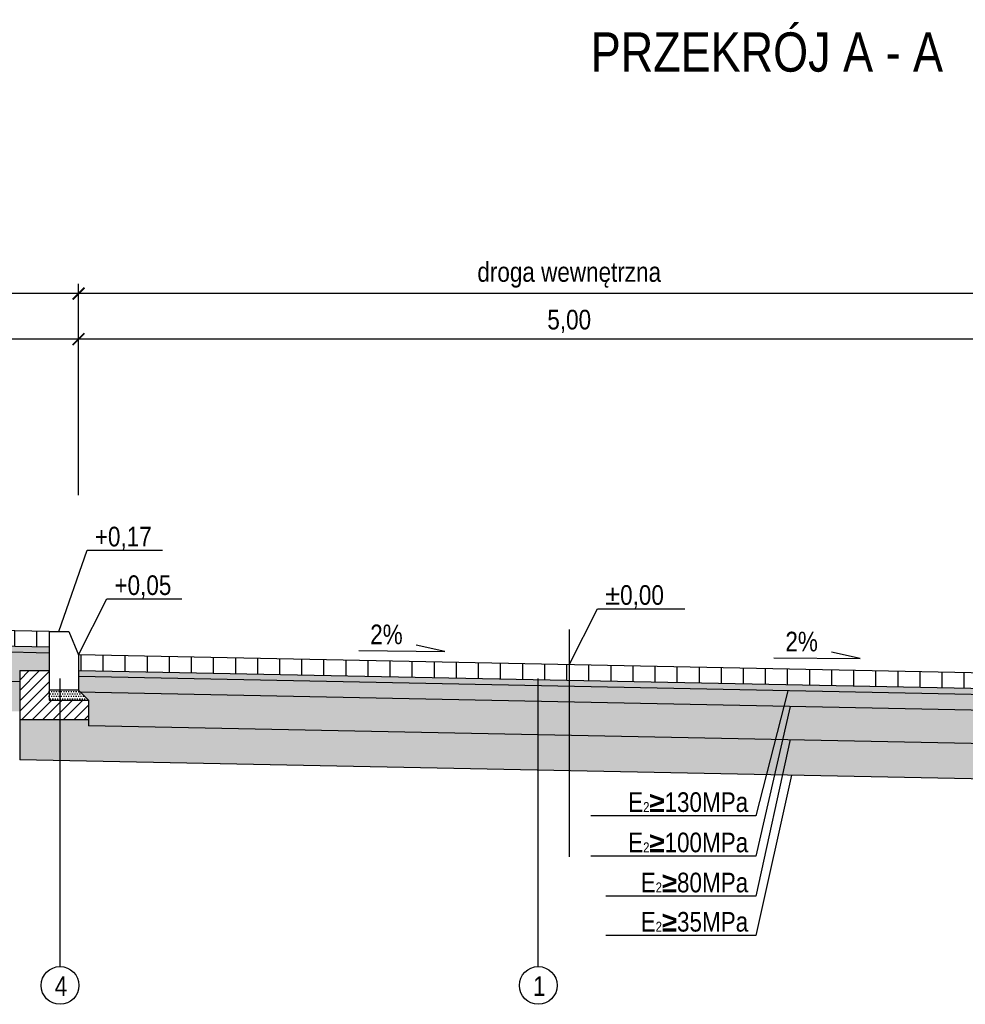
# Model space of a CAD drawing. Header units: millimetres. Extents: x 8 to 135, y 13 to 49.
# Tile 3 of 8: x 108.78 to 113.6, y 18.98 to 24. Entities that reach past the tile are written whole.
import ezdxf
from ezdxf import colors
from ezdxf.entities.mleader import LeaderData, LeaderLine
from ezdxf.math import Vec2, Vec3

# ---------------------------------------------------------------- set-up
doc = ezdxf.new("R2010")
doc.units = ezdxf.units.MM
doc.header["$MEASUREMENT"] = 0
for name, color, linetype in [('IA_armatura', 7, 'Continuous'), ('IA_armatura śr', 143, 'Continuous'), ('IA_opis', 7, 'Continuous'), ('IA_oś', 132, 'Continuous'), ('IA_tabelka', 7, 'Continuous'), ('IA_wymiary', 7, 'Continuous')]:
    doc.layers.add(name, color=color, linetype=linetype)
doc.styles.add('IA_50', font='ARIALN.TTF', dxfattribs={"height": 0.1})
doc.dimstyles.new('IA_50', dxfattribs={"dimtxt": 0.1, "dimasz": 0.06, "dimexe": 0.05, "dimexo": 0.05, "dimgap": 0.03, "dimtad": 1, "dimzin": 1, "dimtxsty": 'IA_50', "dimblk": 'ARCHTICK', "dimcen": 2.5, "dimazin": 0, "dimtfac": 1, "dimtmove": 0, "dimatfit": 3, "dimfxl": 24, "dimarcsym": 0})

# ---------------------------------------------------------------- blocks, each defined once
blk = doc.blocks.new('_None')
blk = doc.blocks.new('_ArchTick')
at = {"color": 0, "linetype": 'ByBlock', "const_width": 0.15}
blk.add_lwpolyline([(-0.5, -0.5), (0.5, 0.5)], dxfattribs=at)
blk = doc.blocks.new('*D390')
at = {"layer": 'Defpoints', "color": 0}
for p in [(107.5836, 22.6032), (107.5836, 21.9962), (109.0836, 21.9981)]:
    blk.add_point(p, dxfattribs=at)
at = {"layer": 'IA_wymiary', "color": 0, "lineweight": -2}
for p, q in [((107.5836, 22.0462), (107.5836, 22.6532)), ((109.0836, 22.0481), (109.0836, 22.6532)), ((109.0836, 22.6032), (107.5836, 22.6032))]:
    blk.add_line(p, q, dxfattribs=at)
at = {"layer": 'IA_wymiary', "color": 0, "lineweight": -2, "xscale": 0.06, "yscale": 0.06, "zscale": 0.06, "rotation": 180}
blk.add_blockref('_ArchTick', (107.5836, 22.6032), dxfattribs=at)
at = {"layer": 'IA_wymiary', "color": 0, "lineweight": -2, "xscale": 0.06, "yscale": 0.06, "zscale": 0.06}
blk.add_blockref('_ArchTick', (109.0836, 22.6032), dxfattribs=at)
at = {"layer": 'IA_wymiary', "color": 0, "insert": (108.3336, 22.6841), "char_height": 0.1, "attachment_point": 5, "style": 'IA_50'}
blk.add_mtext('{\\fArial Narrow|b0|i0|c0|p34;chodnik}', dxfattribs=at)
blk = doc.blocks.new('*D391')
at = {"layer": 'Defpoints', "color": 0}
for p in [(107.5836, 22.3709), (109.0836, 21.5749), (107.5836, 21.5254)]:
    blk.add_point(p, dxfattribs=at)
at = {"layer": 'IA_wymiary', "color": 0, "lineweight": -2}
for p, q in [((107.5836, 21.5754), (107.5836, 22.4209)), ((109.0836, 21.6249), (109.0836, 22.4209)), ((109.0836, 22.3709), (107.5836, 22.3709))]:
    blk.add_line(p, q, dxfattribs=at)
at = {"layer": 'IA_wymiary', "color": 0, "lineweight": -2, "xscale": 0.06, "yscale": 0.06, "zscale": 0.06, "rotation": 180}
blk.add_blockref('_ArchTick', (107.5836, 22.3709), dxfattribs=at)
at = {"layer": 'IA_wymiary', "color": 0, "lineweight": -2, "xscale": 0.06, "yscale": 0.06, "zscale": 0.06}
blk.add_blockref('_ArchTick', (109.0836, 22.3709), dxfattribs=at)
at = {"layer": 'IA_wymiary', "color": 0, "insert": (108.3336, 22.461), "char_height": 0.1, "attachment_point": 5, "style": 'IA_50'}
blk.add_mtext('1,50', dxfattribs=at)
blk = doc.blocks.new('*D394')
at = {"layer": 'Defpoints', "color": 0}
for p in [(109.0836, 22.6032), (109.0836, 21.9981), (114.0836, 21.9981)]:
    blk.add_point(p, dxfattribs=at)
at = {"layer": 'IA_wymiary', "color": 0, "lineweight": -2}
for p, q in [((109.0836, 22.0481), (109.0836, 22.6532)), ((114.0836, 22.0481), (114.0836, 22.6532)), ((114.0836, 22.6032), (109.0836, 22.6032))]:
    blk.add_line(p, q, dxfattribs=at)
at = {"layer": 'IA_wymiary', "color": 0, "lineweight": -2, "xscale": 0.06, "yscale": 0.06, "zscale": 0.06, "rotation": 180}
blk.add_blockref('_ArchTick', (109.0836, 22.6032), dxfattribs=at)
at = {"layer": 'IA_wymiary', "color": 0, "lineweight": -2, "xscale": 0.06, "yscale": 0.06, "zscale": 0.06}
blk.add_blockref('_ArchTick', (114.0836, 22.6032), dxfattribs=at)
at = {"layer": 'IA_wymiary', "color": 0, "insert": (111.5836, 22.6979), "char_height": 0.1, "attachment_point": 5, "style": 'IA_50'}
blk.add_mtext('{\\fArial Narrow|b0|i0|c0|p34;droga wewnętrzna}', dxfattribs=at)
blk = doc.blocks.new('*D395')
at = {"layer": 'Defpoints', "color": 0}
for p in [(109.0836, 22.3709), (114.0836, 21.5749), (109.0836, 21.5254)]:
    blk.add_point(p, dxfattribs=at)
at = {"layer": 'IA_wymiary', "color": 0, "lineweight": -2}
for p, q in [((109.0836, 21.5754), (109.0836, 22.4209)), ((114.0836, 21.6249), (114.0836, 22.4209)), ((114.0836, 22.3709), (109.0836, 22.3709))]:
    blk.add_line(p, q, dxfattribs=at)
at = {"layer": 'IA_wymiary', "color": 0, "lineweight": -2, "xscale": 0.06, "yscale": 0.06, "zscale": 0.06, "rotation": 180}
blk.add_blockref('_ArchTick', (109.0836, 22.3709), dxfattribs=at)
at = {"layer": 'IA_wymiary', "color": 0, "lineweight": -2, "xscale": 0.06, "yscale": 0.06, "zscale": 0.06}
blk.add_blockref('_ArchTick', (114.0836, 22.3709), dxfattribs=at)
at = {"layer": 'IA_wymiary', "color": 0, "insert": (111.5836, 22.461), "char_height": 0.1, "attachment_point": 5, "style": 'IA_50'}
blk.add_mtext('5,00', dxfattribs=at)

msp = doc.modelspace()

# ---------------------------------------------------------------- hatches: boundary and pattern name
at = {"layer": 'IA_armatura'}
h = msp.add_hatch(dxfattribs=at)
h.set_pattern_fill('AR-CONC', color=256, scale=0.01, style=0)
h.set_pattern_definition([(50, (129.3091, 59.410314), (0.07172602, -0.00627521), [0.0075, -0.0825]), (355, (129.3091, 59.41031), (-0.01387513, 0.07521921), [0.006, -0.066]), (100.45144, (129.315076, 59.40979), (0.05785088, 0.068944), [0.00637402, -0.07011421]), (46.1842, (129.3091, 59.43031), (0.10672413, -0.01655193), [0.01125, -0.12375]), (96.63564, (129.31799, 59.42893), (0.0934662, 0.09741186), [0.00956103, -0.10517138]), (351.18416, (129.3091, 59.43031), (0.0934662, 0.09741186), [0.009, -0.099]), (21, (129.3191, 59.425314), (0.059690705, -0.04026189), [0.0075, -0.0825]), (326, (129.3191, 59.42531), (0.02433153, 0.072515), [0.006, -0.066]), (71.45144, (129.32407, 59.42196), (0.08402224, 0.03225312), [0.00637402, -0.07011421]), (37.5, (129.309099, 59.410314), (0.001215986, 0.033289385), [0, -0.0652, 0, -0.067, 0, -0.06625]), (7.5, (129.3091, 59.410314), (0.026306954, 0.03944117), [0, -0.0382, 0, -0.0637, 0, -0.02525]), (-32.5, (129.286799, 59.410314), (0.053382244, -0.002255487), [0, -0.025, 0, -0.078, 0, -0.1035]), (-42.5, (129.2768, 59.410314), (0.058318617, 0.0100105), [0, -0.0325, 0, -0.0518, 0, -0.0735])])
h.paths.add_polyline_path([(107.6436, 20.648), (108.3713, 20.6335), (108.337, 20.4841), (107.6436, 20.498)])
h.paths.add_polyline_path([(106.4292, 20.7308), (106.4955, 20.8308), (107.0489, 20.8308), (107.0489, 20.7308)])
h.paths.add_polyline_path([(107.0489, 20.7308), (107.0489, 20.8308), (107.5036, 20.8308), (107.5036, 20.7792), (107.4455, 20.7308)])
h.paths.add_polyline_path([(106.0836, 20.7808), (106.0836, 20.8308), (106.4955, 20.8308), (106.4292, 20.7308), (106.1436, 20.7308), (106.0836, 20.7808)])
h.paths.add_polyline_path([(108.3765, 20.4834), (108.4089, 20.6316), (108.4089, 20.6327), (108.5974, 20.6289), (108.5974, 20.4789)])
h.paths.add_polyline_path([(108.5974, 20.6289), (108.5974, 20.4789), (108.7836, 20.4752), (108.7836, 20.6252)])
h.paths.add_polyline_path([(108.3713, 20.6335), (108.337, 20.4841), (108.3765, 20.4834), (108.4089, 20.6316), (108.4089, 20.6327)])
h = msp.add_hatch(dxfattribs=at)
h.set_pattern_fill('DOTS', color=256, scale=0.2, angle=180)
h.set_pattern_definition([(180, (130.809099, 59.370314), (-0.00625, -0.0125), [0, -0.0125])])
h.paths.add_polyline_path([(114.2336, 20.5322), (116.8837, 20.4792), (116.8837, 20.5092), (114.2336, 20.5622)])
h.paths.add_polyline_path([(111.5836, 20.6022), (114.0836, 20.5522), (114.0836, 20.5822), (111.5836, 20.6322)])
h.paths.add_polyline_path([(109.0836, 20.6522), (109.0836, 20.6822), (111.4261, 20.6354), (111.4261, 20.6054)])
h.paths.add_polyline_path([(116.8837, 20.4792), (119.0836, 20.4352), (119.0836, 20.4652), (116.8837, 20.5092)])
h.paths.add_polyline_path([(107.5836, 20.7992), (108.5974, 20.7789), (108.5974, 20.8089), (107.5836, 20.8292)])
h.paths.add_polyline_path([(108.5974, 20.7789), (108.9336, 20.7722), (108.9336, 20.8022), (108.5974, 20.8089)])
h.paths.add_polyline_path([(111.4261, 20.6054), (111.5836, 20.6022), (111.5836, 20.6322), (111.4261, 20.6354)])
h = msp.add_hatch(dxfattribs=at)
h.set_pattern_fill('ANSI31', color=256, scale=0.3, angle=180, style=0)
h.set_pattern_definition([(45, (84.677557, -43.935795), (-0.026516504, 0.026516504), [])])
h.paths.add_polyline_path([(108.7836, 20.6823), (108.9336, 20.6823), (108.9336, 20.5823), (108.9336, 20.5323), (108.9874, 20.5323), (108.9874, 20.4323), (108.7836, 20.4323)])
h.paths.add_polyline_path([(108.9874, 20.5323), (109.1336, 20.5323), (109.1336, 20.4323), (108.9874, 20.4323)])
h = msp.add_hatch(dxfattribs=at)
h.set_pattern_fill('DOTS,_O', color=256, scale=0.2, angle=180)
h.set_pattern_definition([(0, (84.677557, -43.935795), (0.00625, 0.0125), [0, -0.0125])])
h.paths.add_polyline_path([(108.9874, 20.5823), (109.0836, 20.5823), (109.1336, 20.5323), (108.9874, 20.5323)])
h.paths.add_polyline_path([(108.9336, 20.5823), (108.9874, 20.5823), (108.9874, 20.5323), (108.9336, 20.5323)])
at = {"layer": 'IA_armatura śr'}
h = msp.add_hatch(dxfattribs=at)
h.set_pattern_fill('ANSI31', color=256, scale=0.9, angle=45, style=0)
h.set_pattern_definition([(90, (130.8091, 59.40031), (-0.1125, 7e-18), [])])
h.paths.add_polyline_path([(114.2336, 20.6122), (114.2336, 20.6422), (119.0836, 20.5452), (119.0836, 20.4652), (114.2336, 20.5622), (114.2336, 20.5822)])
h.paths.add_polyline_path([(109.0836, 20.7622), (109.0836, 20.6822), (111.5836, 20.6322), (111.5836, 20.7122)])
h.paths.add_polyline_path([(111.5836, 20.6322), (114.0836, 20.5822), (114.0836, 20.6622), (111.5836, 20.7122)])
h.paths.add_polyline_path([(107.5836, 20.9092), (107.5836, 20.8292), (108.9336, 20.8022), (108.9336, 20.8822)])
at = {"layer": 'IA_tabelka'}
h = msp.add_hatch(dxfattribs=at)
h.set_pattern_fill('GRAVEL', color=256, scale=0.2, style=0)
h.set_pattern_definition([(228.012788, (129.453099, 59.321314), (-1.6, -1.8), [0.0269072, -2.6638176]), (184.96974, (129.4350985, 59.301314), (2.4, 0.2), [0.0461736, -4.57118495]), (132.510447, (129.389099, 59.297314), (2, -2.2), [0.0325576, -3.2232065]), (267.27369, (129.311099, 59.247314), (0.2, 4), [0.0420476, -4.1627116]), (292.833654, (129.309099, 59.205314), (-1, 2.4), [0.041231, -4.0818746]), (357.27369, (129.325099, 59.167314), (-4, 0.2), [0.0420476, -4.1627116]), (37.69424, (129.3670985, 59.165314), (-2.6, -2), [0.0556058, -5.5049697]), (72.255328, (129.4110985, 59.199314), (1.4, 4.4), [0.0524976, -5.1972643]), (121.429566, (129.427099, 59.249314), (-1.6, 2.6), [0.04219, -4.1768146]), (175.23636, (129.405099, 59.285314), (2.2, -0.2), [0.0481664, -2.3601525]), (222.397438, (129.3570985, 59.2893136), (-2.4, -2.2), [0.0622896, -6.166675]), (138.814075, (129.509099, 59.245314), (-1.4, 1.2), [0.0212602, -2.104769]), (171.469234, (129.493099, 59.259314), (2.6, -0.4), [0.0404474, -4.0043023]), (225, (129.4531, 59.26531), (-2e-17, -0.2), [0.0282842, -0.2545585]), (203.19859, (129.439099, 59.289314), (1, 0.4), [0.0152316, -1.507923]), (291.80141, (129.4251, 59.283314), (-0.2, 0.6), [0.0215406, -1.0554924]), (30.96376, (129.4331, 59.263314), (0.6, 0.4), [0.0349858, -1.1312046]), (161.56505, (129.4631, 59.281314), (0.4, -0.2), [0.0252982, -0.6071573]), (16.38954, (129.309099, 59.283314), (2, 0.6), [0.03544, -3.508569]), (70.346176, (129.343099, 59.293314), (-0.8, -2.2), [0.0297322, -2.94348155]), (293.19859, (129.463099, 59.321314), (-0.4, 1), [0.030463, -1.4926916]), (343.61046, (129.475099, 59.293314), (-2, 0.6), [0.03544, -3.508569]), (339.443955, (129.309099, 59.159314), (-1, 0.4), [0.034176, -1.67462475]), (294.77514, (129.341099, 59.147314), (-1, 2.2), [0.0286356, -2.8349286]), (66.80141, (129.465099, 59.121314), (0.4, 1), [0.030463, -1.4926916]), (17.354025, (129.477099, 59.149314), (-2.6, -0.8), [0.0335262, -3.3190847]), (69.443955, (129.367099, 59.121314), (-0.4, -1), [0.017088, -1.69171275]), (101.30993, (129.4531, 59.121314), (-0.2, 0.8), [0.010198, -1.0096059]), (165.96376, (129.4511, 59.131314), (0.6, -0.2), [0.041231, -0.7833901]), (186.009006, (129.411099, 59.141314), (2, 0.2), [0.03821, -3.7827846]), (303.69007, (129.4331, 59.245314), (-0.2, 0.4), [0.0288444, -0.69226586]), (353.157227, (129.4490985, 59.221314), (3.4, -0.4), [0.0503588, -4.9855125]), (60.945396, (129.499099, 59.215314), (-0.8, -1.4), [0.0205912, -2.0385348]), (90, (129.5091, 59.23331), (-0.2, 0.2), [0.012, -0.188]), (120.256437, (129.407099, 59.147314), (0.8, -1.4), [0.0277848, -2.750704]), (48.012788, (129.393099, 59.171314), (1.6, 1.8), [0.0538144, -2.6369104]), (0, (129.4291, 59.21131), (0.2, 0.2), [0.052, -0.148]), (325.304846, (129.481099, 59.211314), (2, -1.4), [0.0316228, -3.1306549]), (254.054604, (129.507099, 59.193314), (-0.2, -0.8), [0.0291204, -1.4269016]), (207.645975, (129.4990985, 59.165314), (-3.8, -2), [0.047413, -4.6938948]), (175.426079, (129.4570985, 59.143314), (-2.6, 0.2), [0.0501598, -4.9658147])])
h.paths.add_polyline_path([(109.0939, 20.572), (111.4261, 20.5254), (111.4261, 20.3554), (109.1336, 20.4012), (109.1336, 20.5323)])
h.paths.add_polyline_path([(116.8837, 20.3992), (119.0738, 20.3554), (119.0336, 20.3153), (119.0336, 20.1862), (116.8837, 20.2292)])
h.paths.add_polyline_path([(114.2336, 20.4422), (114.2336, 20.4522), (116.3201, 20.4105), (116.2768, 20.2413), (114.2836, 20.2812), (114.2836, 20.3922)])
h.paths.add_polyline_path([(112.7087, 20.3297), (112.6707, 20.3305), (112.7095, 20.4997), (113.9336, 20.4752), (113.9336, 20.3052)])
h.paths.add_polyline_path([(111.5836, 20.3522), (111.5836, 20.5222), (112.6774, 20.5003), (112.6341, 20.3312)])
h.paths.add_polyline_path([(107.5836, 20.7792), (107.5836, 20.7992), (108.4055, 20.7828), (108.3713, 20.6335), (107.6436, 20.648), (107.6436, 20.7292)])
h.paths.add_polyline_path([(106.0836, 20.8308), (106.0836, 20.9069), (106.0845, 20.9108), (107.5036, 20.9108), (107.5036, 20.8308)])
h.paths.add_polyline_path([(116.3514, 20.2399), (116.3134, 20.2406), (116.3522, 20.4098), (116.8837, 20.3992), (116.8837, 20.2292)])
h.paths.add_polyline_path([(108.5974, 20.7789), (108.5974, 20.6289), (108.7836, 20.6252), (108.7836, 20.6823), (108.9336, 20.6823), (108.9336, 20.7722)])
h.paths.add_polyline_path([(108.4055, 20.7828), (108.3713, 20.6335), (108.5974, 20.6289), (108.5974, 20.7789)])
h.paths.add_polyline_path([(111.4261, 20.5254), (111.4261, 20.3554), (111.5836, 20.3522), (111.5836, 20.5222)])
h.paths.add_polyline_path([(116.3201, 20.4105), (116.2768, 20.2413), (116.3134, 20.2406), (116.3522, 20.4098)])
h.paths.add_polyline_path([(112.6774, 20.5003), (112.6341, 20.3312), (112.6707, 20.3305), (112.7095, 20.4997)])
h = msp.add_hatch(dxfattribs=at)
h.set_pattern_fill('GRAVEL', color=256, scale=0.14, style=0)
h.set_pattern_definition([(228.012788, (132.409899, 59.430511), (-1.12, -1.26), [0.01883504, -1.86467233]), (184.96974, (132.3972985, 59.4165106), (1.68, 0.14), [0.0323215, -3.19982947]), (132.510447, (132.3650985, 59.413711), (1.4, -1.54), [0.0227903, -2.25624456]), (267.273689, (132.3104985, 59.3787106), (0.14, 2.8), [0.0294333, -2.91389813]), (292.833654, (132.3090985, 59.3493106), (-0.7, 1.68), [0.0288617, -2.85731224]), (357.273689, (132.3202985, 59.3227106), (-2.8, 0.14), [0.0294333, -2.91389813]), (37.69424, (132.3496985, 59.3213106), (-1.82, -1.4), [0.03892406, -3.8534788]), (72.255328, (132.3804985, 59.3451106), (0.98, 3.08), [0.03674832, -3.638085]), (121.429566, (132.3916985, 59.3801106), (-1.12, 1.82), [0.029533, -2.92377024]), (175.236358, (132.376299, 59.40531), (1.54, -0.14), [0.0337165, -1.65210676]), (222.397438, (132.3426985, 59.4081106), (-1.68, -1.54), [0.04360272, -4.3166725]), (138.814075, (132.449099, 59.37731), (-0.98, 0.84), [0.01488214, -1.47333827]), (171.469234, (132.4378985, 59.3871106), (1.82, -0.28), [0.0283132, -2.8030116]), (225, (132.4099, 59.39131), (-2e-17, -0.14), [0.01979894, -0.17819096]), (203.19859, (132.400099, 59.40811), (0.7, 0.28), [0.0106621, -1.0555461]), (291.80141, (132.390299, 59.40391), (-0.14, 0.42), [0.0150784, -0.73884465]), (30.963757, (132.395899, 59.38991), (0.42, 0.28), [0.02449006, -0.7918432]), (161.56505, (132.4169, 59.40251), (0.28, -0.14), [0.01770874, -0.42501013]), (16.38954, (132.3090985, 59.4039106), (1.4, 0.42), [0.024808, -2.45599832]), (70.346176, (132.332899, 59.410911), (-0.56, -1.54), [0.02081254, -2.0604371]), (293.19859, (132.416899, 59.43051), (-0.28, 0.7), [0.0213241, -1.04488413]), (343.61046, (132.4252985, 59.4109106), (-1.4, 0.42), [0.024808, -2.45599832]), (339.443955, (132.309099, 59.31711), (-0.7, 0.28), [0.0239232, -1.17223732]), (294.77514, (132.331499, 59.308711), (-0.7, 1.54), [0.0200449, -1.98445003]), (66.80141, (132.418299, 59.29051), (0.28, 0.7), [0.0213241, -1.04488413]), (17.354025, (132.4266985, 59.3101106), (-1.82, -0.56), [0.02346834, -2.3233593]), (69.443955, (132.349699, 59.29051), (-0.28, -0.7), [0.0119616, -1.18419892]), (101.30993, (132.409899, 59.29051), (-0.14, 0.56), [0.0071386, -0.70672413]), (165.96376, (132.4085, 59.29751), (0.42, -0.14), [0.0288617, -0.5483731]), (186.009006, (132.3804985, 59.3045106), (1.4, 0.14), [0.026747, -2.64794924]), (303.69007, (132.3959, 59.37731), (-0.14, 0.28), [0.0201911, -0.4845861]), (353.157227, (132.4070985, 59.3605106), (2.38, -0.28), [0.03525116, -3.48985877]), (60.945396, (132.442099, 59.35631), (-0.56, -0.98), [0.01441384, -1.4269744]), (90, (132.4491, 59.36891), (-0.14, 0.14), [0.0084, -0.1316]), (120.256437, (132.377699, 59.308711), (0.56, -0.98), [0.01944936, -1.9254928]), (48.012788, (132.367899, 59.325511), (1.12, 1.26), [0.0376701, -1.8458373]), (0, (132.3931, 59.35351), (0.14, 0.14), [0.0364, -0.1036]), (325.304846, (132.4294985, 59.353511), (1.4, -0.98), [0.02213596, -2.1914584]), (254.054604, (132.447699, 59.34091), (-0.14, -0.56), [0.0203843, -0.9988311]), (207.645975, (132.4420985, 59.3213106), (-2.66, -1.4), [0.0331891, -3.2857264]), (175.426079, (132.4126985, 59.3059106), (-1.82, 0.14), [0.03511186, -3.47607028])])
h.paths.add_polyline_path([(109.0836, 20.5823), (109.0836, 20.6522), (111.4261, 20.6054), (111.4261, 20.5254), (109.0939, 20.572)])
h.paths.add_polyline_path([(116.8837, 20.3992), (119.0738, 20.3554), (119.0836, 20.3653), (119.0836, 20.4352), (116.8837, 20.4792)])
h.paths.add_polyline_path([(114.2336, 20.4522), (116.3201, 20.4105), (116.3404, 20.4901), (114.2336, 20.5322)])
h.paths.add_polyline_path([(112.6774, 20.5003), (113.9336, 20.4752), (113.9336, 20.5422), (114.0836, 20.5422), (114.0836, 20.5522), (112.6977, 20.5799)])
h.paths.add_polyline_path([(111.5836, 20.5222), (111.5836, 20.6022), (112.6977, 20.5799), (112.6774, 20.5003)])
h.paths.add_polyline_path([(116.3201, 20.4105), (116.8837, 20.3992), (116.8837, 20.4792), (116.3404, 20.4901)])
h.paths.add_polyline_path([(111.4261, 20.5254), (111.5836, 20.5222), (111.5836, 20.6022), (111.4261, 20.6054)])
at = {"layer": 'IA_wymiary'}
h = msp.add_hatch(dxfattribs=at)
h.set_pattern_fill('ANSI36', color=256, scale=0.4, angle=90, style=0)
h.set_pattern_definition([(135, (132.0091, 58.934314), (-0.09722718, 0.026516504), [0.125, -0.025, 0, -0.025])])
h.paths.add_polyline_path([(108.9891, 20.2241), (108.9891, 20.4323), (109.1336, 20.4323), (109.1336, 20.4012), (111.4261, 20.3554), (111.4261, 20.1754)])
h.paths.add_polyline_path([(116.8837, 20.0492), (116.8837, 20.2292), (119.0336, 20.1862), (119.0336, 20.2153), (119.163, 20.2153), (119.163, 20.0036)])
h.paths.add_polyline_path([(114.1549, 20.11), (114.1549, 20.2922), (114.2836, 20.2922), (114.2836, 20.2812), (116.2768, 20.2413), (116.231, 20.0623), (114.2836, 20.1012)])
h.paths.add_polyline_path([(112.7087, 20.1497), (112.6695, 20.1505), (112.7087, 20.3297), (113.9336, 20.3052), (113.9336, 20.2922), (114.1549, 20.2922), (114.1549, 20.11), (113.9336, 20.1252)])
h.paths.add_polyline_path([(111.5836, 20.1722), (111.5836, 20.3522), (112.6341, 20.3312), (112.5883, 20.1521)])
h.paths.add_polyline_path([(116.3575, 20.0597), (116.3122, 20.0606), (116.3514, 20.2399), (116.8837, 20.2292), (116.8837, 20.0492)])
h.paths.add_polyline_path([(119.163, 20.0036), (119.3836, 19.9992), (119.3836, 20.2153), (119.163, 20.2153)])
h.paths.add_polyline_path([(108.7836, 20.2282), (108.7836, 20.4323), (108.9891, 20.4323), (108.9891, 20.2241)])
h.paths.add_polyline_path([(111.4261, 20.1754), (111.5836, 20.1722), (111.5836, 20.3522), (111.4261, 20.3554)])
h.paths.add_polyline_path([(116.231, 20.0623), (116.2768, 20.2413), (116.3134, 20.2406), (116.2724, 20.0614)])
h.paths.add_polyline_path([(112.5883, 20.1521), (112.6297, 20.1513), (112.6707, 20.3305), (112.6341, 20.3312)])
h.paths.add_polyline_path([(116.3122, 20.0606), (116.2724, 20.0614), (116.3134, 20.2406), (116.3514, 20.2399)])
h.paths.add_polyline_path([(112.6695, 20.1505), (112.6297, 20.1513), (112.6707, 20.3305), (112.7087, 20.3297)])

# ---------------------------------------------------------------- linework, layer by layer
at = {"layer": 'IA_armatura'}
for p, q in [((108.9891, 19.1752), (108.9891, 20.6424)), ((111.4261, 19.1752), (111.4261, 20.6424))]:
    msp.add_line(p, q, dxfattribs=at)
for centre in [(108.9891, 19.0791), (111.4261, 19.0791)]:
    msp.add_circle(centre, 0.0962, dxfattribs=at)
at = {"layer": 'IA_armatura śr'}
for p, q in [((108.9336, 20.8822), (107.5836, 20.9092)), ((108.9336, 20.8822), (108.9336, 20.5822)), ((108.9336, 20.8822), (109.0336, 20.8822)), ((109.0336, 20.8822), (109.0836, 20.7622)), ((108.9336, 20.8022), (107.5836, 20.8292)), ((108.9336, 20.7722), (107.5836, 20.7992)), ((109.0836, 20.7622), (109.0836, 20.5823)), ((114.0836, 20.6622), (109.0836, 20.7622)), ((108.7836, 20.6823), (108.9336, 20.6823)), ((108.7836, 20.6823), (108.7836, 20.2282)), ((114.0836, 20.5822), (109.0836, 20.6822)), ((108.7836, 20.6252), (107.6436, 20.648)), ((114.0836, 20.5522), (109.0836, 20.6522)), ((109.0836, 20.5823), (108.9336, 20.5823)), ((108.9336, 20.5823), (108.9336, 20.5323)), ((109.1336, 20.5323), (109.0836, 20.5823)), ((113.9336, 20.4752), (109.0836, 20.5722)), ((108.9336, 20.5323), (109.1336, 20.5323)), ((109.1336, 20.5323), (109.1336, 20.4012)), ((109.1336, 20.4323), (108.7836, 20.4323)), ((113.9336, 20.3052), (109.1336, 20.4012)), ((113.9336, 20.1252), (108.7836, 20.2282))]:
    msp.add_line(p, q, dxfattribs=at)
at = {"layer": 'IA_opis'}
for points in [[(110.5114, 20.7847), (110.9503, 20.78), (110.804, 20.8128)], [(112.627, 20.7483), (113.0659, 20.7436), (112.9196, 20.7765)]]:
    msp.add_lwpolyline(points, dxfattribs=at)
at = {"layer": 'IA_oś'}
msp.add_line((111.5836, 20.8914), (111.5836, 19.7343), dxfattribs=at)

# ---------------------------------------------------------------- texts
at = {"layer": 'IA_armatura', "char_height": 0.1, "width": 0.286851, "attachment_point": 2, "style": 'IA_50'}
for s, insert in [('4', (108.9941, 19.1255)), ('1', (111.4311, 19.1255))]:
    msp.add_mtext(s, dxfattribs=dict(at, insert=insert))
at = {"layer": 'IA_opis', "style": 'IA_50'}
for s, insert, char_height, width, attachment_point in [('\\pxqc;PRZEKRÓJ A - A', (111.1844, 23.9334), 0.2, 2.813043, 1), ('2%', (110.6523, 20.917), 0.1, 0.286851, 2), ('2%', (112.7679, 20.8806), 0.1, 0.286851, 2)]:
    msp.add_mtext(s, dxfattribs=dict(at, insert=insert, char_height=char_height, width=width, attachment_point=attachment_point))

# ---------------------------------------------------------------- dimensions: what is measured, and where the dimension line sits
at = {"layer": 'IA_wymiary'}
for base, p1, p2, text, picture, middle in [((109.0836, 22.6032), (114.0836, 21.9981), (109.0836, 21.9981), '{\\fArial Narrow|b0|i0|c0|p34;droga wewnętrzna}', '*D394', (111.5836, 22.6979)), ((107.5836, 22.6032), (109.0836, 21.9981), (107.5836, 21.9962), '{\\fArial Narrow|b0|i0|c0|p34;chodnik}', '*D390', (108.3336, 22.6841))]:
    dim = msp.add_linear_dim(base=base, p1=p1, p2=p2, angle=180, text=text, dimstyle='IA_50', override={"dimtxsty": 'IA_50'}, dxfattribs=at)
    dim.commit()
    dim.dimension.update_dxf_attribs({"geometry": picture, "text_midpoint": middle})
for base, p1, p2, picture, middle in [((107.5836, 22.3709), (109.0836, 21.5749), (107.5836, 21.5254), '*D391', (108.3336, 22.461)), ((109.0836, 22.3709), (114.0836, 21.5749), (109.0836, 21.5254), '*D395', (111.5836, 22.461))]:
    dim = msp.add_linear_dim(base=base, p1=p1, p2=p2, angle=180, dimstyle='IA_50', dxfattribs=at)
    dim.commit()
    dim.dimension.update_dxf_attribs({"geometry": picture, "text_midpoint": middle})

# ---------------------------------------------------------------- leaders
at = {"layer": 'IA_opis'}
ml = msp.add_multileader_mtext('Standard', dxfattribs=at)
ml.set_content('+0,17', color=256, style='IA_50')
ml.set_leader_properties()
ml.set_arrow_properties(name='NONE')
ml.build(insert=Vec2(0, 0))
ml.multileader.update_dxf_attribs({"text_left_attachment_type": 6, "text_right_attachment_type": 6, "text_top_attachment_type": 0, "text_bottom_attachment_type": 0, "dogleg_length": 0.03, "arrow_head_size": 0.18})
ctx = ml.context
ctx.base_point, ctx.char_height, ctx.arrow_head_size, ctx.landing_gap_size, ctx.plane_origin = Vec3(109.1574, 21.2954), 0.1, 0.18, 0.009, Vec3(108.5637, 20.645)
ctx.left_attachment, ctx.right_attachment = 6, 6
notes = []
notes.append((ctx, [(0, (1, 1, 0), (109.1274, 21.2954), (1, 0), 0.03, [(0, [(108.9836, 20.8822)], 256, [])])]))
ctx.mtext.insert, ctx.mtext.flow_direction = Vec3(109.1664, 21.4154), 5
ml = msp.add_multileader_mtext('Standard', dxfattribs=at)
ml.set_content('\\A1;\\fArial Narrow|b0|i0|c0|p34;+0,05', color=256, style='IA_50')
ml.set_leader_properties()
ml.set_arrow_properties(name='NONE')
ml.build(insert=Vec2(0, 0))
ml.multileader.update_dxf_attribs({"text_left_attachment_type": 6, "text_right_attachment_type": 6, "text_top_attachment_type": 0, "text_bottom_attachment_type": 0, "dogleg_length": 0.03, "arrow_head_size": 0.18})
ctx = ml.context
ctx.base_point, ctx.char_height, ctx.arrow_head_size, ctx.landing_gap_size, ctx.plane_origin = Vec3(109.2574, 21.0477), 0.1, 0.18, 0.009, Vec3(108.6637, 20.535)
ctx.left_attachment, ctx.right_attachment = 6, 6
notes.append((ctx, [(0, (1, 1, 0), (109.2274, 21.0477), (1, 0), 0.03, [(0, [(109.0836, 20.7622)], 256, [])])]))
ctx.mtext.insert, ctx.mtext.flow_direction = Vec3(109.2664, 21.1677), 5
ml = msp.add_multileader_mtext('Standard', dxfattribs=at)
ml.set_content('{\\fArial Narrow|b0|i0|c0|p34;%%P0,00}', color=256, style='IA_50')
ml.set_leader_properties()
ml.set_arrow_properties(name='NONE')
ml.build(insert=Vec2(0, 0))
ml.multileader.update_dxf_attribs({"text_left_attachment_type": 6, "text_right_attachment_type": 6, "text_top_attachment_type": 0, "text_bottom_attachment_type": 0, "dogleg_length": 0.03, "arrow_head_size": 0.18})
ctx = ml.context
ctx.base_point, ctx.char_height, ctx.arrow_head_size, ctx.landing_gap_size, ctx.plane_origin = Vec3(111.7574, 20.9977), 0.1, 0.18, 0.009, Vec3(111.1637, 20.485)
ctx.left_attachment, ctx.right_attachment = 6, 6
notes.append((ctx, [(0, (1, 1, 0), (111.7274, 20.9977), (1, 0), 0.03, [(0, [(111.5836, 20.7122)], 256, [])])]))
ctx.mtext.insert, ctx.mtext.flow_direction = Vec3(111.7664, 21.1177), 5
ml = msp.add_multileader_mtext('Standard', dxfattribs=at)
ml.set_content('E{\\H0.5x;2\\fArial Rounded MT Bold|b0|i0|c238|p34;\\H2x;≥}130MPa', color=256, style='IA_50')
ml.set_leader_properties()
ml.set_arrow_properties(name='NONE')
ml.build(insert=Vec2(0, 0))
ml.multileader.update_dxf_attribs({"text_left_attachment_type": 6, "text_right_attachment_type": 6, "text_top_attachment_type": 0, "text_bottom_attachment_type": 0, "dogleg_length": 0.03, "arrow_head_size": 0.18})
ctx = ml.context
ctx.base_point, ctx.char_height, ctx.arrow_head_size, ctx.landing_gap_size, ctx.plane_origin = Vec3(111.8906, 19.9427), 0.1, 0.18, 0.009, Vec3(115.3942, 19.6804)
ctx.left_attachment, ctx.right_attachment, ctx.text_align_type = 6, 6, 2
notes.append((ctx, [(0, (1, 1, 0), (112.5347, 19.9427), (-1, 0), 0.03, [(0, [(112.6977, 20.5799)], 256, [])])]))
ctx.mtext.insert, ctx.mtext.alignment, ctx.mtext.flow_direction = Vec3(112.4957, 20.0627), 3, 5
ml = msp.add_multileader_mtext('Standard', dxfattribs=at)
ml.set_content('E{\\H0.5x;2\\fArial Rounded MT Bold|b0|i0|c238|p34;\\H2x;≥}100MPa', color=256, style='IA_50')
ml.set_leader_properties()
ml.set_arrow_properties(name='NONE')
ml.build(insert=Vec2(0, 0))
ml.multileader.update_dxf_attribs({"text_left_attachment_type": 6, "text_right_attachment_type": 6, "text_top_attachment_type": 0, "text_bottom_attachment_type": 0, "dogleg_length": 0.03, "arrow_head_size": 0.18})
ctx = ml.context
ctx.base_point, ctx.char_height, ctx.arrow_head_size, ctx.landing_gap_size, ctx.plane_origin = Vec3(111.8906, 19.7373), 0.1, 0.18, 0.009, Vec3(115.3942, 19.475)
ctx.left_attachment, ctx.right_attachment, ctx.text_align_type = 6, 6, 2
notes.append((ctx, [(0, (1, 1, 0), (112.5347, 19.7373), (-1, 0), 0.03, [(0, [(112.7096, 20.5002)], 256, [])])]))
ctx.mtext.insert, ctx.mtext.alignment, ctx.mtext.flow_direction = Vec3(112.4957, 19.8573), 3, 5
ml = msp.add_multileader_mtext('Standard', dxfattribs=at)
ml.set_content('E{\\H0.5x;2\\fArial Rounded MT Bold|b0|i0|c238|p34;\\H2x;≥}80MPa', color=256, style='IA_50')
ml.set_leader_properties()
ml.set_arrow_properties(name='NONE')
ml.build(insert=Vec2(0, 0))
ml.multileader.update_dxf_attribs({"text_left_attachment_type": 6, "text_right_attachment_type": 6, "text_top_attachment_type": 0, "text_bottom_attachment_type": 0, "dogleg_length": 0.03, "arrow_head_size": 0.18})
ctx = ml.context
ctx.base_point, ctx.char_height, ctx.arrow_head_size, ctx.landing_gap_size, ctx.plane_origin = Vec3(111.9543, 19.5332), 0.1, 0.18, 0.009, Vec3(115.3942, 19.2709)
ctx.left_attachment, ctx.right_attachment, ctx.text_align_type = 6, 6, 2
notes.append((ctx, [(0, (1, 1, 0), (112.5347, 19.5332), (-1, 0), 0.03, [(0, [(112.7091, 20.3319)], 256, [])])]))
ctx.mtext.insert, ctx.mtext.alignment, ctx.mtext.flow_direction = Vec3(112.4957, 19.6532), 3, 5
ml = msp.add_multileader_mtext('Standard', dxfattribs=at)
ml.set_content('E{\\H0.5x;2\\fArial Rounded MT Bold|b0|i0|c238|p34;\\H2x;≥}35MPa', color=256, style='IA_50')
ml.set_leader_properties()
ml.set_arrow_properties(name='NONE')
ml.build(insert=Vec2(0, 0))
ml.multileader.update_dxf_attribs({"text_left_attachment_type": 6, "text_right_attachment_type": 6, "text_top_attachment_type": 0, "text_bottom_attachment_type": 0, "dogleg_length": 0.03, "arrow_head_size": 0.18})
ctx = ml.context
ctx.base_point, ctx.char_height, ctx.arrow_head_size, ctx.landing_gap_size, ctx.plane_origin = Vec3(111.9543, 19.3332), 0.1, 0.18, 0.009, Vec3(115.3942, 19.0709)
ctx.left_attachment, ctx.right_attachment, ctx.text_align_type = 6, 6, 2
notes.append((ctx, [(0, (1, 1, 0), (112.5347, 19.3332), (-1, 0), 0.03, [(0, [(112.7155, 20.1496)], 256, [])])]))
ctx.mtext.insert, ctx.mtext.alignment, ctx.mtext.flow_direction = Vec3(112.4957, 19.4532), 3, 5
for ctx, leaders in notes:
    for number, flags, end, landing, length, lines in leaders:
        leader = LeaderData()
        leader.index, (leader.has_last_leader_line, leader.has_dogleg_vector, leader.attachment_direction) = number, flags
        leader.last_leader_point, leader.dogleg_vector, leader.dogleg_length = Vec3(end), Vec3(landing), length
        for number, points, colour, breaks in lines:
            line = LeaderLine()
            line.index, line.vertices, line.color, line.breaks = number, Vec3.list(points), colors.encode_raw_color(colour), breaks
            leader.lines.append(line)
        ctx.leaders.append(leader)

doc.saveas('drawing.dxf')
